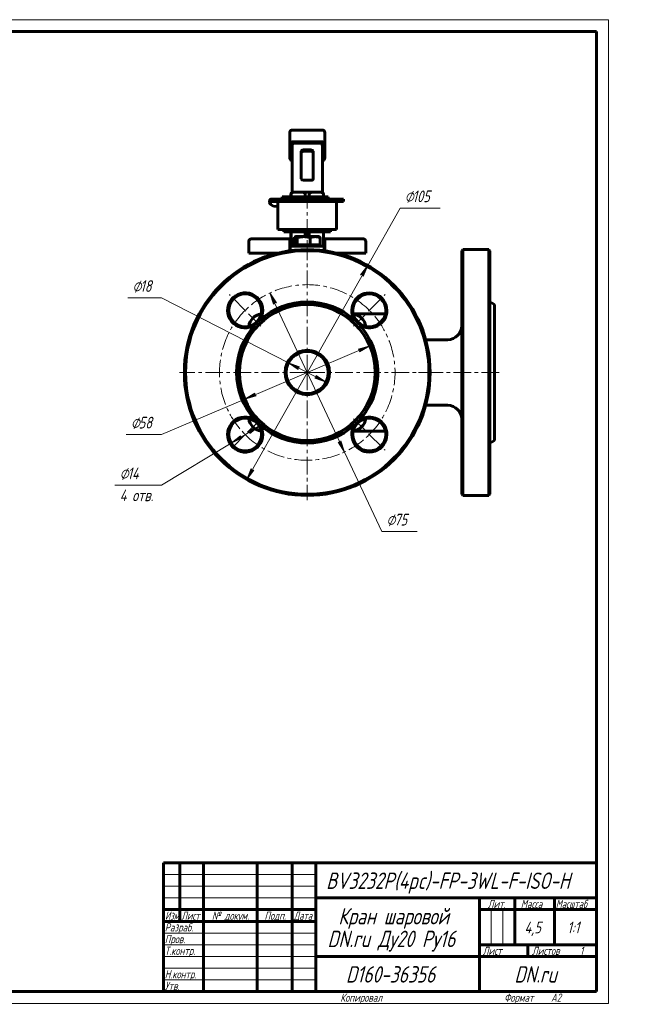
# Model space of a CAD drawing. Header units: millimetres. Extents: x 0 to 605, y 0 to 420.
# Tile 4 of 4: x 343 to 605, y 0 to 420. Entities that reach past the tile are written whole.
import ezdxf

# ---------------------------------------------------------------- set-up
doc = ezdxf.new("R2010")
doc.units = ezdxf.units.MM
for name, pattern in [('K5LT_AXLED', [12, 7.5, -1.5, 1.5, -1.5]), ('K5LT_BASIC', [0]), ('K5LT_THIN', [0])]:
    doc.linetypes.add(name, pattern=pattern)
doc.layers.add('Системный слой', color=7, linetype='Continuous')
doc.layers.add('Системный слой (1)', color=7, linetype='Continuous', true_color=0x6c6c6c)
doc.styles.add('KDIMTEXTSTYLE', font='txt', dxfattribs={"width": 0.96, "oblique": 15, "height": 5})
doc.styles.add('KTEXTSTYLE', font='txt', dxfattribs={"width": 0.96, "height": 5})
doc.dimstyles.new('KDIMSTYLE (1.00)', dxfattribs={"dimtxt": 5, "dimasz": 1, "dimexe": 2, "dimexo": 0, "dimgap": 1, "dimtad": 1, "dimtxsty": 'KDIMTEXTSTYLE', "dimsah": 1, "dimcen": 0, "dimdle": 1, "dimadec": 0, "dimazin": 0, "dimtfac": 0.667, "dimtmove": 0, "dimatfit": 3, "dimfxl": 1, "dimtvp": 1, "dimtolj": 1, "dimtzin": 0, "dimarcsym": 0})

# ---------------------------------------------------------------- blocks, each defined once
blk = doc.blocks.new('U10')
at = {"layer": 'Системный слой (1)', "color": 143, "linetype": 'K5LT_BASIC', "lineweight": 60, "true_color": 0x33acca}
for p, q in [((465.37, 329.37), (455.37, 329.37)), ((475.37, 329.37), (465.37, 329.37))]:
    blk.add_line(p, q, dxfattribs=at)
blk = doc.blocks.new('U11')
at = {"layer": 'Системный слой (1)', "color": 143, "linetype": 'K5LT_BASIC', "lineweight": 60, "true_color": 0x33acca}
for p, q in [((459.99, 327.08), (459.86, 326.92)), ((460.12, 327.2), (459.99, 327.08)), ((460.24, 327.29), (460.12, 327.2)), ((460.33, 327.33), (460.24, 327.29)), ((460.41, 327.36), (460.33, 327.33)), ((460.5, 327.37), (460.41, 327.36))]:
    blk.add_line(p, q, dxfattribs=at)
blk = doc.blocks.new('U12')
at = {"layer": 'Системный слой (1)', "color": 143, "linetype": 'K5LT_BASIC', "lineweight": 60, "true_color": 0x33acca}
for p, q in [((449.69, 341.92), (449.72, 341.08)), ((449.72, 341.08), (450.93, 340.33)), ((450.93, 340.33), (452.87, 340.29))]:
    blk.add_line(p, q, dxfattribs=at)
blk = doc.blocks.new('U13')
at = {"layer": 'Системный слой (1)', "color": 30, "linetype": 'K5LT_AXLED', "lineweight": 18, "true_color": 0xff8000}
for q in [(465.37, 323.87), (410.87, 269.37), (519.87, 269.37), (465.37, 214.87)]:
    blk.add_line((465.37, 269.37), q, dxfattribs=at)
blk = doc.blocks.new('U14')
at = {"layer": 'Системный слой (1)', "color": 30, "linetype": 'K5LT_AXLED', "lineweight": 18, "true_color": 0xff8000}
for p, q in [((438.85, 295.88), (432.14, 302.6)), ((491.89, 295.88), (498.61, 302.6)), ((445.57, 289.16), (438.85, 295.88)), ((485.17, 289.16), (491.89, 295.88)), ((445.22, 249.21), (438.85, 242.85)), ((485.17, 249.57), (491.89, 242.85)), ((438.85, 242.85), (432.49, 236.48)), ((491.89, 242.85), (498.61, 236.13))]:
    blk.add_line(p, q, dxfattribs=at)
for start, end in [(45, 135), (135, 225), (315, 45), (225, 315)]:
    blk.add_arc((465.37, 269.37), 37.5, start, end, dxfattribs=at)
blk = doc.blocks.new('D4')
at = {"layer": 'Системный слой (1)'}
for points in [[(489.32, 310.39), (491.2, 315.07), (488.17, 311.04), (488.99, 311.15)], [(439.54, 223.66), (442.57, 227.69), (441.75, 227.58), (441.43, 228.34)]]:
    blk.add_hatch(color=7, dxfattribs=at).paths.add_polyline_path(points)
at = {"layer": 'Системный слой (1)', "color": 7, "linetype": 'K5LT_THIN', "lineweight": 18, "true_color": 0xffffff}
for p, q in [((439.54, 223.66), (491.2, 315.07)), ((488.17, 311.04), (491.2, 315.07)), ((488.99, 311.15), (488.17, 311.04)), ((489.32, 310.39), (488.99, 311.15)), ((491.2, 315.07), (489.32, 310.39)), ((439.54, 223.66), (441.43, 228.34)), ((442.57, 227.69), (439.54, 223.66)), ((441.43, 228.34), (441.75, 227.58)), ((441.75, 227.58), (442.57, 227.69))]:
    blk.add_line(p, q, dxfattribs=at)
blk.add_arc((465.37, 269.37), 52.5, 238.3426, 180, dxfattribs=at)
blk.add_arc((465.37, 269.37), 52.5, 238.3426, 180, dxfattribs=at)
blk.add_wipeout([(507.01, 340.5), (507.01, 347.88), (519.68, 347.88), (519.68, 340.5)]).dxf.layer = 'Системный слой (1)'
for p, q in [((491.2, 315.07), (505.01, 339.5)), ((505.01, 339.5), (522.21, 339.5))]:
    blk.add_line(p, q, dxfattribs=at)
at = {"layer": 'Системный слой (1)', "color": 7, "char_height": 5, "attachment_point": 1, "style": 'KTEXTSTYLE'}
for s, insert in [('\\fArial|b0|c204|p34;\\H5.0;\\W1.000;\\Q15;\\fGOST Type AU|b0|i0|c204|p34;\\Q15;\\W0.960;⌀', (507.01, 347.08)), ('\\fArial|b0|c204|p34;\\H5.0;\\W1.000;\\Q15;\\fGOST Type AU|b0|i0|c204|p34;\\Q15;\\W0.960;105', (510.32, 347.08))]:
    blk.add_mtext(s, dxfattribs=dict(at, insert=insert))
blk = doc.blocks.new('KDIMARROW_01')
at = {"layer": 'Системный слой'}
blk.add_hatch(color=0, dxfattribs=at).paths.add_polyline_path([(0, 0), (-5, 0.66), (-4.5, 0), (-5, -0.66)])
at = {"layer": 'Системный слой', "color": 0, "linetype": 'K5LT_THIN', "lineweight": 18}
for p, q in [((-4.5, 0), (-5, 0.66)), ((-5, 0.66), (0, 0)), ((0, 0), (-5, -0.66)), ((-5, -0.66), (-4.5, 0))]:
    blk.add_line(p, q, dxfattribs=at)
at = {"layer": 'Системный слой (1)', "color": 0, "linetype": 'K5LT_THIN', "lineweight": 18}
blk.add_line((465.37, 269.37), (464.37, 269.37), dxfattribs=at)
blk = doc.blocks.new('D5')
at = {"layer": 'Системный слой (1)'}
for points in [[(452.18, 299.08), (449.46, 303.32), (450.99, 298.52), (451.37, 299.25)], [(481.28, 235.41), (479.75, 240.21), (479.37, 239.48), (478.56, 239.66)]]:
    blk.add_hatch(color=7, dxfattribs=at).paths.add_polyline_path(points)
at = {"layer": 'Системный слой (1)', "color": 7, "linetype": 'K5LT_THIN', "lineweight": 18, "true_color": 0xffffff}
for p, q in [((449.46, 303.32), (452.18, 299.08)), ((450.99, 298.52), (449.46, 303.32)), ((449.46, 303.32), (481.28, 235.41)), ((451.37, 299.25), (450.99, 298.52)), ((452.18, 299.08), (451.37, 299.25)), ((481.28, 235.41), (478.56, 239.66)), ((478.56, 239.66), (479.37, 239.48)), ((479.37, 239.48), (479.75, 240.21)), ((479.75, 240.21), (481.28, 235.41))]:
    blk.add_line(p, q, dxfattribs=at)
blk.add_wipeout([(499.19, 202.44), (499.19, 209.82), (509.83, 209.82), (509.83, 202.44)]).dxf.layer = 'Системный слой (1)'
for p, q in [((481.28, 235.41), (497.19, 201.44)), ((497.19, 201.44), (512.27, 201.44))]:
    blk.add_line(p, q, dxfattribs=at)
at = {"layer": 'Системный слой (1)', "color": 7, "char_height": 5, "attachment_point": 1, "style": 'KTEXTSTYLE'}
for s, insert in [('\\fArial|b0|c204|p34;\\H5.0;\\W1.000;\\Q15;\\fGOST Type AU|b0|i0|c204|p34;\\Q15;\\W0.960;⌀', (499.19, 209.02)), ('\\fArial|b0|c204|p34;\\H5.0;\\W1.000;\\Q15;\\fGOST Type AU|b0|i0|c204|p34;\\Q15;\\W0.960;75', (502.5, 209.02))]:
    blk.add_mtext(s, dxfattribs=dict(at, insert=insert))
blk = doc.blocks.new('D6')
at = {"layer": 'Системный слой (1)'}
for points in [[(487.71, 278.16), (492.05, 280.73), (487.19, 279.37), (487.91, 278.96)], [(443.55, 259.36), (442.83, 259.77), (443.03, 260.57), (438.69, 258)]]:
    blk.add_hatch(color=7, dxfattribs=at).paths.add_polyline_path(points)
at = {"layer": 'Системный слой (1)', "color": 7, "linetype": 'K5LT_THIN', "lineweight": 18, "true_color": 0xffffff}
for p, q in [((492.05, 280.73), (438.69, 258)), ((487.19, 279.37), (492.05, 280.73)), ((487.91, 278.96), (487.19, 279.37)), ((492.05, 280.73), (487.71, 278.16)), ((487.71, 278.16), (487.91, 278.96)), ((438.69, 258), (403.1, 242.85)), ((438.69, 258), (443.03, 260.57)), ((443.55, 259.36), (438.69, 258)), ((443.03, 260.57), (442.83, 259.77)), ((442.83, 259.77), (443.55, 259.36))]:
    blk.add_line(p, q, dxfattribs=at)
blk.add_wipeout([(390.02, 243.85), (390.02, 251.23), (400.66, 251.23), (400.66, 243.85)]).dxf.layer = 'Системный слой (1)'
blk.add_line((403.1, 242.85), (388.02, 242.85), dxfattribs=at)
at = {"layer": 'Системный слой (1)', "color": 7, "char_height": 5, "attachment_point": 1, "style": 'KTEXTSTYLE'}
for s, insert in [('\\fArial|b0|c204|p34;\\H5.0;\\W1.000;\\Q15;\\fGOST Type AU|b0|i0|c204|p34;\\Q15;\\W0.960;⌀', (390.02, 250.44)), ('\\fArial|b0|c204|p34;\\H5.0;\\W1.000;\\Q15;\\fGOST Type AU|b0|i0|c204|p34;\\Q15;\\W0.960;58', (393.33, 250.44))]:
    blk.add_mtext(s, dxfattribs=dict(at, insert=insert))
blk = doc.blocks.new('D7')
at = {"layer": 'Системный слой (1)'}
for points in [[(462.11, 271.77), (457.36, 273.46), (461.51, 270.6), (461.36, 271.41)], [(473.39, 265.27), (469.23, 268.13), (469.38, 267.32), (468.63, 266.96)]]:
    blk.add_hatch(color=7, dxfattribs=at).paths.add_polyline_path(points)
at = {"layer": 'Системный слой (1)', "color": 7, "linetype": 'K5LT_THIN', "lineweight": 18, "true_color": 0xffffff}
for p, q in [((457.36, 273.46), (403.1, 301.19)), ((457.36, 273.46), (462.11, 271.77)), ((461.51, 270.6), (457.36, 273.46)), ((473.39, 265.27), (457.36, 273.46)), ((462.11, 271.77), (461.36, 271.41)), ((461.36, 271.41), (461.51, 270.6)), ((468.63, 266.96), (469.38, 267.32)), ((473.39, 265.27), (468.63, 266.96)), ((469.38, 267.32), (469.23, 268.13)), ((469.23, 268.13), (473.39, 265.27))]:
    blk.add_line(p, q, dxfattribs=at)
blk.add_wipeout([(390.69, 302.19), (390.69, 309.57), (400.69, 309.57), (400.69, 302.19)]).dxf.layer = 'Системный слой (1)'
blk.add_line((403.1, 301.19), (388.69, 301.19), dxfattribs=at)
at = {"layer": 'Системный слой (1)', "color": 7, "char_height": 5, "attachment_point": 1, "style": 'KTEXTSTYLE'}
for s, insert in [('\\fArial|b0|c204|p34;\\H5.0;\\W1.000;\\Q15;\\fGOST Type AU|b0|i0|c204|p34;\\Q15;\\W0.960;⌀', (390.69, 308.77)), ('\\fArial|b0|c204|p34;\\H5.0;\\W1.000;\\Q15;\\fGOST Type AU|b0|i0|c204|p34;\\Q15;\\W0.960;18', (393.99, 308.77))]:
    blk.add_mtext(s, dxfattribs=dict(at, insert=insert))
blk = doc.blocks.new('D8')
at = {"layer": 'Системный слой (1)'}
for points in [[(440.91, 243.32), (444.84, 246.47), (440.22, 244.45), (440.99, 244.14)], [(432.87, 239.22), (437.49, 241.25), (436.72, 241.55), (436.8, 242.38)]]:
    blk.add_hatch(color=7, dxfattribs=at).paths.add_polyline_path(points)
at = {"layer": 'Системный слой (1)', "color": 7, "linetype": 'K5LT_THIN', "lineweight": 18, "true_color": 0xffffff}
for p, q in [((444.84, 246.47), (432.87, 239.22)), ((440.22, 244.45), (444.84, 246.47)), ((440.99, 244.14), (440.22, 244.45)), ((444.84, 246.47), (440.91, 243.32)), ((440.91, 243.32), (440.99, 244.14)), ((432.87, 239.22), (436.8, 242.38)), ((437.49, 241.25), (432.87, 239.22)), ((436.8, 242.38), (436.72, 241.55)), ((436.72, 241.55), (437.49, 241.25)), ((432.87, 239.22), (403.1, 221.2))]:
    blk.add_line(p, q, dxfattribs=at)
blk.add_wipeout([(385.23, 212.82), (385.23, 229.58), (400.47, 229.58), (400.47, 212.82)]).dxf.layer = 'Системный слой (1)'
blk.add_line((403.1, 221.2), (383.23, 221.2), dxfattribs=at)
at = {"layer": 'Системный слой (1)', "color": 7, "char_height": 5, "attachment_point": 1, "style": 'KTEXTSTYLE'}
for s, insert in [('\\fArial|b0|c204|p34;\\H5.0;\\W1.000;\\Q15;\\fGOST Type AU|b0|i0|c204|p34;\\Q15;\\W0.960;⌀', (385.23, 228.79)), ('\\fArial|b0|c204|p34;\\H5.0;\\W1.000;\\Q15;\\fGOST Type AU|b0|i0|c204|p34;\\Q15;\\W0.960;14', (388.54, 228.79)), ('\\fArial|b0|c204|p34;\\H5.0;\\W1.000;\\Q15;\\fGOST Type AU|b0|i0|c204|p34;\\Q15;\\W0.960;4 отв.', (385.23, 219.41))]:
    blk.add_mtext(s, dxfattribs=dict(at, insert=insert))
blk = doc.blocks.new('U35')
at = {"color": 7, "linetype": 'K5LT_THIN', "lineweight": 18, "true_color": 0xffffff}
for p, q in [((0, 420), (594, 420)), ((594, 420), (594, 0)), ((404, 55), (469, 55)), ((404, 50), (469, 50)), ((404, 45), (469, 45)), ((543.96, 25), (543.96, 40)), ((548.98, 25), (548.98, 40)), ((404, 30), (469, 30)), ((404, 25), (469, 25)), ((404, 20), (469, 20)), ((404, 15), (469, 15)), ((404, 10), (469, 10)), ((594, 0), (0, 0))]:
    blk.add_line(p, q, dxfattribs=at)
at = {"color": 143, "linetype": 'K5LT_BASIC', "lineweight": 60, "true_color": 0x33acca}
for p, q in [((20, 415), (589, 415)), ((589, 415), (589, 5)), ((404, 60), (589, 60)), ((404, 5), (404, 60)), ((411, 35), (411, 60)), ((421, 5), (421, 60)), ((444, 5), (444, 60)), ((459, 5), (459, 60)), ((469, 5), (469, 60)), ((469, 45), (589, 45)), ((539, 5), (539, 45)), ((554, 25), (554, 45)), ((571, 25), (571, 45)), ((404, 40), (469, 40)), ((539, 40), (554, 40)), ((554, 40), (589, 40)), ((404, 35), (469, 35)), ((539, 25), (589, 25)), ((559.57, 20), (559.57, 25)), ((469, 20), (539, 20)), ((539, 20), (589, 20)), ((589, 5), (20, 5))]:
    blk.add_line(p, q, dxfattribs=at)
at = {"color": 7, "attachment_point": 1, "style": 'KTEXTSTYLE'}
for s, insert, char_height in [('\\fArial|b0|c204|p34;\\H5.0;\\W1.000;\\Q15;\\fGOST Type AU|b0|i0|c204|p34;\\Q15;\\W0.960;\\H7.00;BV3232P(4pc)-FP-3WL-F-ISO-H', (473.46, 55.86), 7), ('\\fArial|b0|c204|p34;\\H5.0;\\W1.000;\\Q15;\\fGOST Type AU|b0|i0|c204|p34;\\Q15;\\W0.960;\\H3.50;Лит.', (542.47, 44.18), 3.5), ('\\fArial|b0|c204|p34;\\H5.0;\\W1.000;\\Q15;\\fGOST Type AU|b0|i0|c204|p34;\\Q15;\\W0.960;\\H3.50;Масса', (556.58, 44.18), 3.5), ('\\fArial|b0|c204|p34;\\H5.0;\\W1.000;\\Q15;\\fGOST Type AU|b0|i0|c204|p34;\\Q15;\\W0.926;\\H3.50;Масштаб', (571.52, 44.18), 3.5), ('\\fArial|b0|c204|p34;\\H5.0;\\W1.000;\\Q15;\\fGOST Type AU|b0|i0|c204|p34;\\Q15;\\W0.786;\\H3.50;Изм.', (404.62, 39.18), 3.5), ('\\fArial|b0|c204|p34;\\H5.0;\\W1.000;\\Q15;\\fGOST Type AU|b0|i0|c204|p34;\\Q15;\\W0.800;\\H3.50;Лист', (411.61, 39.18), 3.5), ('\\fArial|b0|c204|p34;\\H5.0;\\W1.000;\\Q15;\\fGOST Type AU|b0|i0|c204|p34;\\Q15;\\W0.960;\\H3.50;№ докум.', (424.63, 39.18), 3.5), ('\\fArial|b0|c204|p34;\\H5.0;\\W1.000;\\Q15;\\fGOST Type AU|b0|i0|c204|p34;\\Q15;\\W0.960;\\H3.50;Подп.', (447.1, 39.18), 3.5), ('\\fArial|b0|c204|p34;\\H5.0;\\W1.000;\\Q15;\\fGOST Type AU|b0|i0|c204|p34;\\Q15;\\W0.800;\\H3.50;Дата', (459.61, 39.18), 3.5), ('\\fArial|b0|c204|p34;\\H5.0;\\W1.000;\\Q15;\\fGOST Type AU|b0|i0|c204|p34;\\Q15;\\W0.960;\\H7.00;Кран шаровой', (478.65, 40.69), 7), ('\\fArial|b0|c204|p34;\\H5.0;\\W1.000;\\Q15;\\fGOST Type AU|b0|i0|c204|p34;\\Q15;\\W0.960;\\H3.50;Разраб.', (404.5, 34.18), 3.5), ('\\fArial|b0|c204|p34;\\H5.0;\\W1.000;\\Q15;\\fGOST Type AU|b0|i0|c204|p34;\\Q15;\\W0.960;4,5', (558.15, 34.9), 5), ('\\fArial|b0|c204|p34;\\H5.0;\\W1.000;\\Q15;\\fGOST Type AU|b0|i0|c204|p34;\\Q15;\\W0.960;{\\c16737820;1:1}', (576.44, 34.9), 5), ('\\fArial|b0|c204|p34;\\H5.0;\\W1.000;\\Q15;\\fGOST Type AU|b0|i0|c204|p34;\\Q15;\\W0.960;\\H7.00;DN.ru Ду20 Ру16', (474.02, 31.02), 7), ('\\fArial|b0|c204|p34;\\H5.0;\\W1.000;\\Q15;\\fGOST Type AU|b0|i0|c204|p34;\\Q15;\\W0.960;\\H3.50;Пров.', (404.5, 29.18), 3.5), ('\\fArial|b0|c204|p34;\\H5.0;\\W1.000;\\Q15;\\fGOST Type AU|b0|i0|c204|p34;\\Q15;\\W0.960;\\H3.50;Т.контр.', (404.5, 24.18), 3.5), ('\\fArial|b0|c204|p34;\\H5.0;\\W1.000;\\Q15;\\fGOST Type AU|b0|i0|c204|p34;\\Q15;\\W0.960;\\H3.50;Лист', (540.32, 24.18), 3.5), ('\\fArial|b0|c204|p34;\\H5.0;\\W1.000;\\Q15;\\fGOST Type AU|b0|i0|c204|p34;\\Q15;\\W0.960;\\H3.50;Листов', (561.36, 24.18), 3.5), ('\\fArial|b0|c204|p34;\\H5.0;\\W1.000;\\Q15;\\fGOST Type AU|b0|i0|c204|p34;\\Q15;\\W0.960;\\H3.50;1', (581.91, 24.18), 3.5), ('\\fArial|b0|c204|p34;\\H5.0;\\W1.000;\\Q15;\\fGOST Type AU|b0|i0|c204|p34;\\Q15;\\W0.960;\\H3.50;Н.контр.', (404.5, 14.18), 3.5), ('\\fArial|b0|c204|p34;\\H5.0;\\W1.000;\\Q15;\\fGOST Type AU|b0|i0|c204|p34;\\Q15;\\W0.960;\\H7.00;D160-36356', (481.89, 15.86), 7), ('\\fArial|b0|c204|p34;\\H5.0;\\W1.000;\\Q15;\\fGOST Type AU|b0|i0|c204|p34;\\Q15;\\W0.960;\\H7.00;DN.ru', (553.84, 15.86), 7), ('\\fArial|b0|c204|p34;\\H5.0;\\W1.000;\\Q15;\\fGOST Type AU|b0|i0|c204|p34;\\Q15;\\W0.960;\\H3.50;Утв.', (404.5, 9.18), 3.5), ('\\fArial|b0|c204|p34;\\H5.0;\\W1.000;\\Q15;\\fGOST Type AU|b0|i0|c204|p34;\\Q15;\\W0.960;\\H3.50;Копировал', (479.5, 4.18), 3.5), ('\\fArial|b0|c204|p34;\\H5.0;\\W1.000;\\Q15;\\fGOST Type AU|b0|i0|c204|p34;\\Q15;\\W0.960;\\H3.50;Формат', (549.5, 4.18), 3.5), ('\\fArial|b0|c204|p34;\\H5.0;\\W1.000;\\Q15;\\fGOST Type AU|b0|i0|c204|p34;\\Q15;\\W0.960;\\H3.50;A2', (569.5, 4.18), 3.5)]:
    blk.add_mtext(s, dxfattribs=dict(at, insert=insert, char_height=char_height))

msp = doc.modelspace()

# ---------------------------------------------------------------- linework, layer by layer
at = {"layer": 'Системный слой (1)', "color": 143, "linetype": 'K5LT_BASIC', "lineweight": 60, "true_color": 0x33acca}
for p, q in [((457.871, 371.865), (457.871, 371.597)), ((457.871, 371.597), (457.871, 366.711)), ((471.871, 372.865), (458.871, 372.865)), ((472.871, 371.597), (472.871, 371.865)), ((472.871, 366.711), (472.871, 371.597)), ((457.871, 366.711), (457.871, 361.02)), ((471.871, 367.865), (458.871, 367.865)), ((458.871, 366.175), (458.871, 346.218)), ((470.871, 367.329), (459.871, 367.329)), ((471.871, 346.218), (471.871, 366.175)), ((472.871, 361.02), (472.871, 366.711)), ((462.772, 352), (462.772, 363.807)), ((463.772, 364.384), (466.971, 364.384)), ((463.772, 363.807), (466.971, 363.807)), ((467.971, 363.807), (467.971, 352)), ((466.971, 351.423), (463.772, 351.423)), ((458.393, 344.365), (458.393, 345.365)), ((458.446, 344.365), (458.446, 345.365)), ((459.826, 346.365), (459.393, 346.365)), ((459.826, 346.365), (463.139, 346.365)), ((467.604, 346.365), (463.139, 346.365)), ((464.519, 344.365), (464.519, 345.365)), ((466.224, 344.365), (466.224, 345.365)), ((467.604, 346.365), (470.917, 346.365)), ((471.35, 346.365), (470.917, 346.365)), ((472.297, 344.365), (472.297, 345.365)), ((472.35, 344.365), (472.35, 345.365)), ((449.319, 341.942), (449.718, 341.076)), ((449.887, 343.365), (449.764, 343.365)), ((449.827, 342.365), (449.876, 342.365)), ((449.876, 342.365), (480.871, 342.365)), ((449.887, 343.365), (480.871, 343.365)), ((452.871, 330.365), (452.871, 342.365)), ((454.613, 344.365), (454.613, 343.365)), ((455.513, 344.365), (454.613, 344.365)), ((455.513, 344.365), (457.609, 344.365)), ((457.609, 343.365), (457.609, 344.365)), ((457.609, 344.365), (474.262, 344.365)), ((463.121, 343.375), (465.402, 343.375)), ((463.121, 343.365), (463.121, 343.375)), ((465.402, 343.375), (467.83, 343.375)), ((465.402, 343.365), (465.402, 343.375)), ((467.83, 343.365), (467.83, 343.375)), ((474.14, 343.375), (475.036, 343.375)), ((474.14, 343.365), (474.14, 343.375)), ((474.262, 343.375), (474.262, 344.365)), ((475.036, 343.375), (479.406, 343.375)), ((475.036, 343.365), (475.036, 343.375)), ((477.871, 330.365), (477.871, 342.365)), ((479.406, 343.365), (479.406, 343.375)), ((480.871, 342.365), (480.871, 343.365)), ((452.871, 330.365), (477.871, 330.365)), ((455.371, 330.365), (455.371, 329.365)), ((458.393, 323.365), (458.393, 329.365)), ((458.446, 323.365), (458.446, 329.365)), ((464.519, 327.365), (464.519, 329.365)), ((466.224, 327.365), (466.224, 329.365)), ((472.297, 323.365), (472.297, 329.365)), ((472.35, 323.365), (472.35, 329.365)), ((475.371, 330.365), (475.371, 329.365)), ((440.371, 325.365), (440.371, 320.365)), ((446.371, 326.365), (441.371, 326.365)), ((457.871, 326.365), (446.371, 326.365)), ((457.871, 325.365), (457.871, 326.365)), ((457.871, 321.327), (457.871, 325.365)), ((459.856, 323.865), (459.856, 326.919)), ((460.496, 323.865), (459.856, 323.865)), ((460.371, 327.365), (460.244, 327.292)), ((460.371, 327.365), (460.496, 327.365)), ((460.371, 323.865), (460.371, 323.365)), ((460.496, 327.365), (463.894, 327.365)), ((461.137, 323.865), (460.496, 323.865)), ((461.137, 323.865), (461.137, 326.919)), ((463.894, 323.865), (461.137, 323.865)), ((463.894, 327.365), (468.77, 327.365)), ((466.652, 323.865), (463.894, 323.865)), ((466.652, 323.865), (466.652, 326.919)), ((468.77, 323.865), (466.652, 323.865)), ((468.77, 327.365), (470.371, 327.365)), ((470.887, 323.865), (468.77, 323.865)), ((470.371, 327.365), (470.499, 327.292)), ((470.371, 323.865), (470.371, 323.365)), ((470.887, 323.865), (470.887, 326.919)), ((472.871, 326.365), (472.871, 325.365)), ((484.371, 326.365), (472.871, 326.365)), ((472.871, 325.365), (472.871, 321.327)), ((489.371, 326.365), (484.371, 326.365)), ((490.371, 325.365), (490.371, 320.365)), ((446.371, 320.365), (440.371, 320.365)), ((452.912, 320.365), (446.371, 320.365)), ((472.671, 323.365), (458.071, 323.365)), ((458.071, 323.365), (458.071, 321.355)), ((472.671, 321.355), (472.671, 323.365)), ((484.371, 320.365), (477.831, 320.365)), ((490.371, 320.365), (484.371, 320.365)), ((531.371, 321.365), (531.871, 321.865)), ((531.371, 321.365), (531.371, 217.365)), ((531.871, 321.865), (542.871, 321.865)), ((531.871, 269.365), (531.871, 321.865)), ((543.371, 321.365), (542.871, 321.865)), ((542.871, 321.865), (542.871, 269.365)), ((543.371, 217.365), (543.371, 321.365)), ((545.371, 298.365), (543.371, 299.52)), ((496.371, 294.365), (485.054, 294.365)), ((498.722, 294.365), (496.371, 294.365)), ((545.371, 298.365), (545.371, 240.365)), ((515.97, 283.365), (525.371, 283.365)), ((531.871, 216.865), (531.871, 269.365)), ((542.871, 269.365), (542.871, 216.865)), ((515.97, 255.365), (525.371, 255.365)), ((485.054, 244.365), (496.371, 244.365)), ((496.371, 244.365), (498.722, 244.365)), ((545.371, 240.365), (543.371, 239.211)), ((531.371, 217.365), (531.871, 216.865)), ((531.871, 216.865), (542.871, 216.865)), ((543.371, 217.365), (542.871, 216.865))]:
    msp.add_line(p, q, dxfattribs=at)
at = {"layer": 'Системный слой (1)', "color": 30, "linetype": 'K5LT_AXLED', "lineweight": 18, "true_color": 0xff8000}
for p, q in [((465.371, 327.365), (465.371, 344.365)), ((465.371, 321.365), (465.371, 325.865)), ((547.371, 269.365), (510.571, 269.365))]:
    msp.add_line(p, q, dxfattribs=at)
at = {"layer": 'Системный слой (1)', "color": 143, "linetype": 'K5LT_BASIC', "lineweight": 60, "true_color": 0x33acca}
for centre, radius in [((465.371, 269.365), 52), ((438.855, 295.882), 7), ((491.888, 295.882), 7), ((465.371, 269.365), 29), ((465.371, 269.365), 9.5), ((465.371, 269.365), 9), ((438.855, 242.849), 7), ((491.888, 242.849), 7)]:
    msp.add_circle(centre, radius, dxfattribs=at)
for centre, radius, start, end in [((458.871, 371.865), 1, 90, 180), ((471.871, 371.865), 1, 0, 90), ((459.393, 345.365), 1, 90, 180), ((471.35, 345.365), 1, 0, 90), ((441.371, 325.365), 1, 90, 180), ((489.371, 325.365), 1, 0, 90), ((465.371, 269.365), 52.5, 0, 180), ((451.371, 317.365), 3, 71.7643, 90), ((479.371, 317.365), 3, 90, 108.2357), ((438.855, 295.882), 7.5, 0, 304.56343), ((491.888, 295.882), 7.5, 0, 214.56343), ((465.371, 269.365), 30.155, 47.5823, 132.4177), ((446.371, 288.365), 6, 96.62045, 173.37955), ((438.855, 295.882), 7.5, 325.43657, 0), ((484.371, 288.365), 6, 6.62045, 83.37955), ((491.888, 295.882), 7.5, 235.43657, 0), ((465.371, 269.365), 30.155, 137.5823, 222.4177), ((465.371, 269.365), 30.155, 0, 42.4177), ((525.371, 289.365), 6, 270, 0), ((465.371, 269.365), 52.5, 180, 0), ((465.371, 269.365), 30.155, 317.5823, 0), ((525.371, 249.365), 6, 0, 90), ((438.855, 242.849), 7.5, 55.43657, 0), ((446.371, 250.365), 6, 186.62045, 263.37955), ((484.371, 250.365), 6, 276.62045, 353.37955), ((491.888, 242.849), 7.5, 0, 124.56343), ((438.855, 242.849), 7.5, 0, 34.56343), ((465.371, 269.365), 30.155, 227.5823, 312.4177), ((491.888, 242.849), 7.5, 145.43657, 0)]:
    msp.add_arc(centre, radius, start, end, dxfattribs=at)
for centre, major_axis, ratio, start_param, end_param in [((458.871, 366.711), (0, 1.155), 0.8660254, 0, 1.5707963), ((459.871, 366.175), (0, 1.155), 0.8660254, 0, 1.5707963), ((470.871, 366.175), (0, 1.155), 0.8660254, 4.712389, 6.2831853), ((471.871, 366.711), (0, 1.155), 0.8660254, 4.712389, 6.2831853), ((463.772, 363.807), (1, 0), 0.5773503, 1.5707963, 3.1415927), ((463.772, 363.23), (1, 0), 0.5773503, 1.5707963, 3.1415927), ((466.971, 363.807), (-1, 0), 0.5773503, 3.1415927, 4.712389), ((466.971, 363.23), (-1, 0), 0.5773503, 3.1415927, 4.712389), ((458.871, 361.02), (0, -1.155), 0.8660254, 4.712389, 6.2831853), ((471.871, 361.02), (0, -1.155), 0.8660254, 0, 1.5707963), ((463.772, 352), (1, 0), 0.5773503, 3.1415927, 4.712389), ((466.971, 352), (-1, 0), 0.5773503, 1.5707963, 3.1415927), ((458.653, 346.246), (9.334, 4.304), 0.3008689, 2.8919873, 3.1415927)]:
    msp.add_ellipse(centre, major_axis=major_axis, ratio=ratio, start_param=start_param, end_param=end_param, dxfattribs=at)
for points, knots in [([(458.446, 345.365), (458.446, 345.422), (458.453, 345.489), (458.476, 345.602), (458.498, 345.67), (458.584, 345.863), (458.693, 345.99), (459.088, 346.308), (459.489, 346.365), (459.826, 346.365)], [0.4482226, 0.4482226, 0.4482226, 0.4482226, 0.46514885, 0.46514885, 0.48370984, 0.48370984, 0.53361121, 0.53361121, 0.67636613, 0.67636613, 0.67636613, 0.67636613]), ([(463.139, 346.365), (463.475, 346.365), (463.877, 346.308), (464.272, 345.99), (464.38, 345.863), (464.466, 345.67), (464.489, 345.602), (464.512, 345.489), (464.519, 345.422), (464.519, 345.365)], [1.11652426, 1.11652426, 1.11652426, 1.11652426, 1.25927918, 1.25927918, 1.30918054, 1.30918054, 1.32774154, 1.32774154, 1.34466779, 1.34466779, 1.34466779, 1.34466779]), ([(466.224, 345.365), (466.224, 345.466), (466.246, 345.582), (466.322, 345.786), (466.397, 345.9), (466.577, 346.091), (466.723, 346.182), (467.08, 346.332), (467.365, 346.365), (467.604, 346.365)], [0.44696403, 0.44696403, 0.44696403, 0.44696403, 0.47713553, 0.47713553, 0.51603848, 0.51603848, 0.57256995, 0.57256995, 0.67384899, 0.67384899, 0.67384899, 0.67384899]), ([(470.917, 346.365), (471.156, 346.365), (471.441, 346.332), (471.798, 346.182), (471.944, 346.091), (472.124, 345.9), (472.199, 345.786), (472.275, 345.582), (472.297, 345.466), (472.297, 345.365)], [1.11400712, 1.11400712, 1.11400712, 1.11400712, 1.21528616, 1.21528616, 1.27181762, 1.27181762, 1.31072058, 1.31072058, 1.34089208, 1.34089208, 1.34089208, 1.34089208]), ([(449.764, 343.365), (449.725, 343.365), (449.68, 343.347), (449.611, 343.286), (449.588, 343.261), (449.567, 343.231)], [0.080143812, 0.080143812, 0.080143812, 0.080143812, 0.127310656, 0.127310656, 0.150388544, 0.150388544, 0.150388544, 0.150388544]), ([(449.694, 341.924), (449.666, 342.023), (449.636, 342.123), (449.603, 342.228), (449.602, 342.231), (449.601, 342.233)], [0.210770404, 0.210770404, 0.210770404, 0.210770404, 0.243241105, 0.243241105, 0.244135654, 0.244135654, 0.244135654, 0.244135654]), ([(449.694, 341.924), (449.694, 341.925), (449.694, 341.926), (449.699, 341.965), (449.707, 342.004), (449.743, 342.134), (449.779, 342.224), (449.817, 342.335), (449.822, 342.35), (449.827, 342.365)], [0.3731039, 0.3731039, 0.3731039, 0.3731039, 0.3738365, 0.3738365, 0.40686026, 0.40686026, 0.47843669, 0.47843669, 0.48955751, 0.48955751, 0.48955751, 0.48955751]), ([(443.11, 289.706), (443.128, 289.742), (443.146, 289.779), (443.255, 289.991), (443.357, 290.164), (443.597, 290.504), (443.734, 290.672), (444.065, 291.003), (444.233, 291.14), (444.573, 291.38), (444.746, 291.482), (444.958, 291.591), (444.994, 291.609), (445.031, 291.627)], [1.55386206, 1.55386206, 1.55386206, 1.55386206, 1.56849155, 1.56849155, 1.63857995, 1.63857995, 1.70866836, 1.70866836, 1.77875676, 1.77875676, 1.84884517, 1.84884517, 1.86347465, 1.86347465, 1.86347465, 1.86347465]), ([(485.712, 291.627), (485.749, 291.609), (485.785, 291.591), (485.997, 291.482), (486.17, 291.38), (486.51, 291.14), (486.678, 291.003), (487.009, 290.672), (487.146, 290.504), (487.386, 290.164), (487.488, 289.991), (487.597, 289.779), (487.615, 289.742), (487.633, 289.706)], [1.55386206, 1.55386206, 1.55386206, 1.55386206, 1.56849155, 1.56849155, 1.63857995, 1.63857995, 1.70866836, 1.70866836, 1.77875676, 1.77875676, 1.84884517, 1.84884517, 1.86347465, 1.86347465, 1.86347465, 1.86347465]), ([(445.031, 247.104), (444.994, 247.122), (444.958, 247.14), (444.746, 247.249), (444.573, 247.351), (444.233, 247.591), (444.065, 247.728), (443.734, 248.059), (443.597, 248.227), (443.357, 248.567), (443.255, 248.74), (443.146, 248.952), (443.128, 248.988), (443.11, 249.025)], [1.55386206, 1.55386206, 1.55386206, 1.55386206, 1.56849155, 1.56849155, 1.63857995, 1.63857995, 1.70866836, 1.70866836, 1.77875676, 1.77875676, 1.84884517, 1.84884517, 1.86347465, 1.86347465, 1.86347465, 1.86347465]), ([(487.633, 249.025), (487.615, 248.988), (487.597, 248.952), (487.488, 248.74), (487.386, 248.567), (487.146, 248.227), (487.009, 248.059), (486.678, 247.728), (486.51, 247.591), (486.17, 247.351), (485.997, 247.249), (485.785, 247.14), (485.749, 247.122), (485.712, 247.104)], [1.55386206, 1.55386206, 1.55386206, 1.55386206, 1.56849155, 1.56849155, 1.63857995, 1.63857995, 1.70866836, 1.70866836, 1.77875676, 1.77875676, 1.84884517, 1.84884517, 1.86347465, 1.86347465, 1.86347465, 1.86347465])]:
    msp.add_open_spline(points, degree=3, knots=knots, dxfattribs=at)
for points in [[(449.477, 343.113), (449.381, 342.988), (449.317, 342.872), (449.288, 342.769)], [(449.567, 343.231), (449.537, 343.191), (449.507, 343.151), (449.477, 343.113)]]:
    msp.add_open_spline(points, degree=3, dxfattribs=at)
for points, weights in [([(461.137, 326.919), (460.793, 327.365), (460.496, 327.365)], [1, 1.0379548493, 1]), ([(463.894, 327.365), (462.614, 327.365), (461.137, 326.919)], [1, 1.0379548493, 1]), ([(466.652, 326.919), (465.174, 327.365), (463.894, 327.365)], [1, 1.0379548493, 1]), ([(468.77, 327.365), (467.787, 327.365), (466.652, 326.919)], [1, 1.0379548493, 1]), ([(470.887, 326.919), (469.753, 327.365), (468.77, 327.365)], [1, 1.0379548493, 1]), ([(470.499, 327.292), (470.682, 327.186), (470.887, 326.919)], [1.01836466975, 1.02238748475, 1])]:
    msp.add_rational_spline(points, weights, degree=2, dxfattribs=at)

# ---------------------------------------------------------------- block references
at = {"layer": 'Системный слой (1)'}
for name in ['U12', 'U10', 'U13', 'U11', 'U14']:
    msp.add_blockref(name, (0, 0), dxfattribs=at)

# ---------------------------------------------------------------- next in the draw order: dimensions: what is measured, and where the dimension line sits
at = {"layer": 'Системный слой (1)', "color": 7}
dim = msp.add_diameter_dim_2p(p1=(439.539, 223.66), p2=(491.204, 315.07), dimstyle='KDIMSTYLE (1.00)', override={"dimtih": 1, "dimtoh": 1, "dimpost": '\\fGOST Type AU|b0|c204|p34;\\H5.0;\\W0.960;\\Q15;<>', "dimblk1": 'KDIMARROW_01', "dimblk2": 'KDIMARROW_01', "dimclrt": 7, "dimtol": 1, "dimtp": 0, "dimtm": 0, "dimtdec": 5, "dimtmove": 1, "dimatfit": 2, "dimtolj": 1}, dxfattribs=at)
dim.commit()
dim.dimension.update_dxf_attribs({"geometry": 'D4', "text_midpoint": (507.01, 339.497), "dimtype": 163})

# ---------------------------------------------------------------- next in the draw order: dimensions: what is measured, and where the dimension line sits
dim = msp.add_diameter_dim_2p(p1=(449.464, 303.324), p2=(481.279, 235.406), dimstyle='KDIMSTYLE (1.00)', override={"dimtih": 1, "dimtoh": 1, "dimpost": '\\fGOST Type AU|b0|c204|p34;\\H5.0;\\W0.960;\\Q15;<>', "dimblk1": 'KDIMARROW_01', "dimblk2": 'KDIMARROW_01', "dimclrt": 7, "dimtol": 1, "dimtp": 0, "dimtm": 0, "dimtdec": 5, "dimtmove": 1, "dimatfit": 2, "dimtolj": 1}, dxfattribs=at)
dim.commit()
dim.dimension.update_dxf_attribs({"geometry": 'D5', "text_midpoint": (499.191, 201.435), "dimtype": 163})

# ---------------------------------------------------------------- next in the draw order: dimensions: what is measured, and where the dimension line sits
dim = msp.add_diameter_dim_2p(p1=(492.053, 280.728), p2=(438.69, 258.003), dimstyle='KDIMSTYLE (1.00)', override={"dimtih": 1, "dimtoh": 1, "dimpost": '\\fGOST Type AU|b0|c204|p34;\\H5.0;\\W0.960;\\Q15;<>', "dimblk1": 'KDIMARROW_01', "dimblk2": 'KDIMARROW_01', "dimclrt": 7, "dimtol": 1, "dimtp": 0, "dimtm": 0, "dimtdec": 5, "dimtmove": 1, "dimatfit": 2, "dimtolj": 1}, dxfattribs=at)
dim.commit()
dim.dimension.update_dxf_attribs({"geometry": 'D6', "text_midpoint": (401.104, 242.849), "dimtype": 163})

# ---------------------------------------------------------------- next in the draw order: dimensions: what is measured, and where the dimension line sits
dim = msp.add_diameter_dim_2p(p1=(473.386, 265.27), p2=(457.357, 273.461), dimstyle='KDIMSTYLE (1.00)', override={"dimtih": 1, "dimtoh": 1, "dimpost": '\\fGOST Type AU|b0|c204|p34;\\H5.0;\\W0.960;\\Q15;<>', "dimblk1": 'KDIMARROW_01', "dimblk2": 'KDIMARROW_01', "dimclrt": 7, "dimtol": 1, "dimtp": 0, "dimtm": 0, "dimtdec": 5, "dimtmove": 1, "dimatfit": 2, "dimtolj": 1}, dxfattribs=at)
dim.commit()
dim.dimension.update_dxf_attribs({"geometry": 'D7', "text_midpoint": (401.104, 301.185), "dimtype": 163})
dim = msp.add_diameter_dim_2p(p1=(444.843, 246.474), p2=(432.867, 239.223), dimstyle='KDIMSTYLE (1.00)', override={"dimtih": 1, "dimtoh": 1, "dimpost": '\\fGOST Type AU|b0|c204|p34;\\H5.0;\\W0.960;\\Q15;<>\\X\\fGOST Type AU|b0|c204|p34;\\H5.0;\\W0.960;\\Q15;\\fGOST Type AU|b0|i0|c204|p34;\\Q15;4 отв.', "dimblk1": 'KDIMARROW_01', "dimblk2": 'KDIMARROW_01', "dimclrt": 7, "dimtol": 1, "dimtp": 0, "dimtm": 0, "dimtdec": 5, "dimtmove": 1, "dimatfit": 2, "dimtolj": 1}, dxfattribs=at)
dim.commit()
dim.dimension.update_dxf_attribs({"geometry": 'D8', "text_midpoint": (401.104, 221.203)})

# ---------------------------------------------------------------- next in the draw order: block references
msp.add_blockref('U35', (0, 0))

doc.saveas('drawing.dxf')
